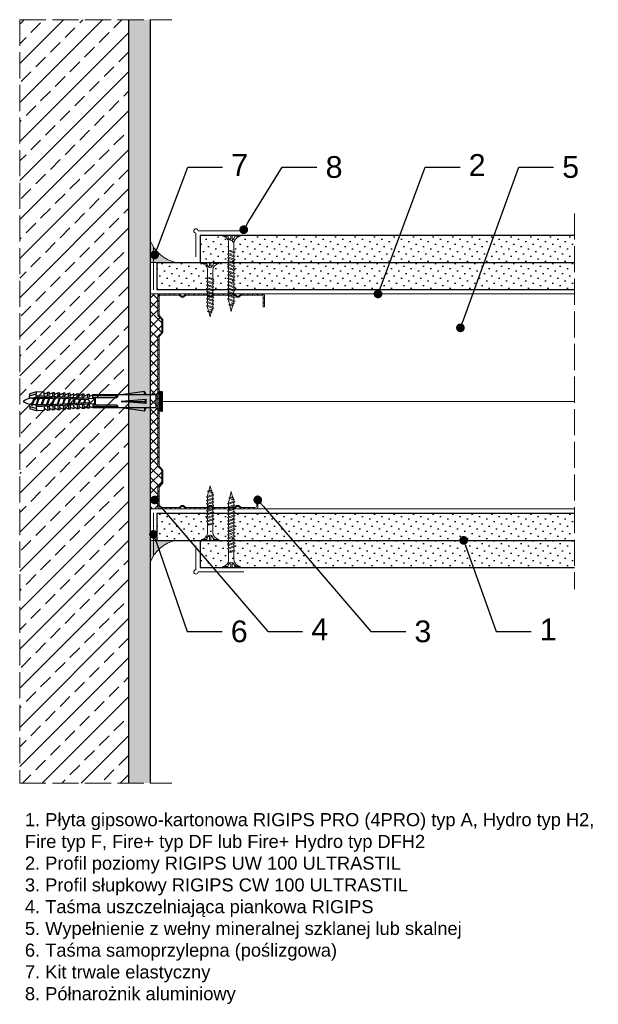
# Model space of a CAD drawing. Header units: millimetres. Extents: x 1535 to 2831, y 761 to 1215.
# Tile 3 of 3: x 2565 to 2831, y 763 to 1215. Entities that reach past the tile are written whole.
import ezdxf
from ezdxf import colors
from ezdxf.entities.mleader import LeaderData, LeaderLine
from ezdxf.math import Vec2, Vec3

# ---------------------------------------------------------------- set-up
doc = ezdxf.new("R2010")
doc.units = ezdxf.units.MM
doc.linetypes.add('ACAD_ISO02W100', pattern=[15, 12, -3])
for name, color, linetype, lineweight in [('_ISOVER WELNA', 7, 'BATTING', 9), ('_RIGIPS AKCESORIA', 7, 'Continuous', 18), ('_RIGIPS G-K', 7, 'Continuous', 25), ('_RIGIPS PROFIL', 7, 'Continuous', 18), ('KRESKOWANIE', 7, 'Continuous', 9), ('OPISY', 7, 'Continuous', 9), ('PRZERYWANA', 7, 'ACAD_ISO02W100', 9)]:
    doc.layers.add(name, color=color, linetype=linetype, lineweight=lineweight)
doc.styles.get("Standard").update_dxf_attribs({"font": 'arial.ttf'})
doc.linetypes.add('BATTING', pattern='A,0.00254,-2.54,[134,ltypeshp.shx,S=2.54,R=0,X=-2.54,Y=0],-5.08,[134,ltypeshp.shx,S=2.54,R=180,X=2.54,Y=0],-2.54', length=10.16254)
pattern_1 = [(225, (324.462, 0.9), (1.122532, -3.367596), [0, -3.175])]
pattern_2 = [(225, (324.462, -0.9), (1.122532, -3.367596), [0, -3.175])]

# ---------------------------------------------------------------- blocks, each defined once
blk = doc.blocks.new('CW 100 ULTRASTIL')
h = blk.add_hatch()
h.set_pattern_fill('ANSI31', color=256, scale=0.5, style=0)
h.paths.add_polyline_path([(179.46, 109.85, -0.198912), (179.6, 110.2), (181.11, 111.71, 0.198912), (181.26, 112.06), (181.26, 117.65, 0.198912), (181.11, 118), (179.6, 119.51, -0.198912), (179.46, 119.86), (179.46, 128.31, -0.414214), (180.26, 129.11), (188.58, 129.11, -0.198912), (188.93, 128.96), (189.64, 128.25, 0.198912), (189.99, 128.11), (190.58, 128.11, 0.198912), (190.93, 128.25), (191.64, 128.96, -0.198912), (191.99, 129.11), (201.28, 129.11, -0.198912), (201.63, 128.96), (202.34, 128.25, 0.198912), (202.69, 128.11), (203.28, 128.11, 0.198912), (203.63, 128.25), (204.34, 128.96, -0.198912), (204.69, 129.11), (213.98, 129.11, -0.198912), (214.33, 128.96), (215.04, 128.25, 0.198912), (215.39, 128.11), (215.98, 128.11, 0.198912), (216.33, 128.25), (217.04, 128.96, -0.198912), (217.39, 129.11), (226.56, 129.11, -0.414214), (227.36, 128.31), (227.36, 123.66), (227.91, 123.66), (227.91, 128.86, 0.414214), (227.11, 129.66), (217.39, 129.66, 0.198912), (217.04, 129.51), (216.33, 128.8, -0.198912), (215.98, 128.66), (215.39, 128.66, -0.198912), (215.04, 128.8), (214.33, 129.51, 0.198912), (213.98, 129.66), (204.69, 129.66, 0.198912), (204.34, 129.51), (203.63, 128.8, -0.198912), (203.28, 128.66), (202.69, 128.66, -0.198912), (202.34, 128.8), (201.63, 129.51, 0.198912), (201.28, 129.66), (191.99, 129.66, 0.198912), (191.64, 129.51), (190.93, 128.8, -0.198912), (190.58, 128.66), (189.99, 128.66, -0.198912), (189.64, 128.8), (188.93, 129.51, 0.198912), (188.58, 129.66), (179.71, 129.66, 0.414214), (178.91, 128.86), (178.91, 119.86, 0.198912), (179.05, 119.51), (180.56, 118, -0.198912), (180.71, 117.65), (180.71, 112.06, -0.198912), (180.56, 111.71), (179.05, 110.2, 0.198912), (178.91, 109.85), (178.91, 50.66, 0.198912), (179.05, 50.31), (180.56, 48.8, -0.198912), (180.71, 48.45), (180.71, 42.86, -0.198912), (180.56, 42.51), (179.05, 41, 0.198912), (178.91, 40.65), (178.91, 31.66, 0.414214), (179.71, 30.86), (188.58, 30.86, 0.198912), (188.93, 31), (189.64, 31.71, -0.198912), (189.99, 31.86), (190.58, 31.86, -0.198912), (190.93, 31.71), (191.64, 31, 0.198912), (191.99, 30.86), (201.28, 30.86, 0.198912), (201.63, 31), (202.34, 31.71, -0.198912), (202.69, 31.86), (203.28, 31.86, -0.198912), (203.63, 31.71), (204.34, 31, 0.198912), (204.69, 30.86), (213.98, 30.86, 0.198912), (214.33, 31), (215.04, 31.71, -0.198912), (215.39, 31.86), (215.98, 31.86, -0.198912), (216.33, 31.71), (217.04, 31, 0.198912), (217.39, 30.86), (224.11, 30.86, 0.414214), (224.91, 31.66), (224.91, 36.86), (224.36, 36.86), (224.36, 32.21, -0.414214), (223.56, 31.41), (217.39, 31.41, -0.198912), (217.04, 31.55), (216.33, 32.26, 0.198912), (215.98, 32.41), (215.39, 32.41, 0.198912), (215.04, 32.26), (214.33, 31.55, -0.198912), (213.98, 31.41), (204.69, 31.41, -0.198912), (204.34, 31.55), (203.63, 32.26, 0.198912), (203.28, 32.41), (202.69, 32.41, 0.198912), (202.34, 32.26), (201.63, 31.55, -0.198912), (201.28, 31.41), (191.99, 31.41, -0.198912), (191.64, 31.55), (190.93, 32.26, 0.198912), (190.58, 32.41), (189.99, 32.41, 0.198912), (189.64, 32.26), (188.93, 31.55, -0.198912), (188.58, 31.41), (180.26, 31.41, -0.414214), (179.46, 32.21), (179.46, 40.65, -0.198912), (179.6, 41), (181.11, 42.51, 0.198912), (181.26, 42.86), (181.26, 48.45, 0.198912), (181.11, 48.8), (179.6, 50.31, -0.198912), (179.46, 50.66)])
at = {"layer": '_RIGIPS PROFIL'}
for p, q in [((178.91, 128.86), (178.91, 119.86)), ((179.46, 128.31), (179.46, 119.86)), ((188.58, 129.66), (179.71, 129.66)), ((188.58, 129.11), (180.26, 129.11)), ((188.93, 129.51), (189.64, 128.8)), ((188.93, 128.96), (189.64, 128.25)), ((190.58, 128.66), (189.99, 128.66)), ((190.58, 128.11), (189.99, 128.11)), ((191.64, 129.51), (190.93, 128.8)), ((191.64, 128.96), (190.93, 128.25)), ((201.28, 129.66), (191.99, 129.66)), ((201.28, 129.11), (191.99, 129.11)), ((201.63, 129.51), (202.34, 128.8)), ((201.63, 128.96), (202.34, 128.25)), ((203.28, 128.66), (202.69, 128.66)), ((203.28, 128.11), (202.69, 128.11)), ((204.34, 129.51), (203.63, 128.8)), ((204.34, 128.96), (203.63, 128.25)), ((204.69, 129.66), (213.98, 129.66)), ((204.69, 129.11), (213.98, 129.11)), ((214.33, 129.51), (215.04, 128.8)), ((214.33, 128.96), (215.04, 128.25)), ((215.98, 128.66), (215.39, 128.66)), ((215.98, 128.11), (215.39, 128.11)), ((217.04, 129.51), (216.33, 128.8)), ((217.04, 128.96), (216.33, 128.25)), ((227.11, 129.66), (217.39, 129.66)), ((226.56, 129.11), (217.39, 129.11)), ((227.36, 123.66), (227.36, 128.31)), ((227.91, 123.66), (227.91, 128.86)), ((227.36, 123.66), (227.91, 123.66)), ((180.56, 118), (179.05, 119.51)), ((181.11, 118), (179.6, 119.51)), ((180.71, 117.65), (180.71, 112.06)), ((181.26, 117.65), (181.26, 112.06)), ((178.91, 109.85), (178.91, 50.66)), ((180.56, 111.71), (179.05, 110.2)), ((179.46, 109.85), (179.46, 50.66)), ((181.11, 111.71), (179.6, 110.2)), ((180.56, 48.8), (179.05, 50.31)), ((181.11, 48.8), (179.6, 50.31)), ((180.71, 42.86), (180.71, 48.45)), ((181.26, 42.86), (181.26, 48.45)), ((180.56, 42.51), (179.05, 41)), ((181.11, 42.51), (179.6, 41)), ((178.91, 31.66), (178.91, 40.65)), ((179.46, 32.21), (179.46, 40.65)), ((224.36, 36.86), (224.36, 32.21)), ((224.36, 36.86), (224.91, 36.86)), ((224.91, 36.86), (224.91, 31.66)), ((188.93, 31.55), (189.64, 32.26)), ((188.93, 31), (189.64, 31.71)), ((190.58, 32.41), (189.99, 32.41)), ((190.58, 31.86), (189.99, 31.86)), ((191.64, 31.55), (190.93, 32.26)), ((191.64, 31), (190.93, 31.71)), ((201.63, 31.55), (202.34, 32.26)), ((201.63, 31), (202.34, 31.71)), ((203.28, 32.41), (202.69, 32.41)), ((203.28, 31.86), (202.69, 31.86)), ((204.34, 31.55), (203.63, 32.26)), ((204.34, 31), (203.63, 31.71)), ((214.33, 31.55), (215.04, 32.26)), ((214.33, 31), (215.04, 31.71)), ((215.98, 32.41), (215.39, 32.41)), ((215.98, 31.86), (215.39, 31.86)), ((217.04, 31.55), (216.33, 32.26)), ((217.04, 31), (216.33, 31.71)), ((188.58, 30.86), (179.71, 30.86)), ((188.58, 31.41), (180.26, 31.41)), ((201.28, 31.41), (191.99, 31.41)), ((201.28, 30.86), (191.99, 30.86)), ((204.69, 31.41), (213.98, 31.41)), ((204.69, 30.86), (213.98, 30.86)), ((223.56, 31.41), (217.39, 31.41)), ((224.11, 30.86), (217.39, 30.86))]:
    blk.add_line(p, q, dxfattribs=at)
for centre, radius, start, end in [((179.71, 128.86), 0.8, 90, 180), ((180.26, 128.31), 0.8, 90, 180), ((188.58, 129.16), 0.5, 45, 90), ((188.58, 128.61), 0.5, 45, 90), ((189.99, 129.16), 0.5, 225, 270), ((189.99, 128.61), 0.5, 225, 270), ((190.58, 129.16), 0.5, 270, 315), ((190.58, 128.61), 0.5, 270, 315), ((191.99, 129.16), 0.5, 90, 135), ((191.99, 128.61), 0.5, 90, 135), ((201.28, 129.16), 0.5, 45, 90), ((201.28, 128.61), 0.5, 45, 90), ((202.69, 129.16), 0.5, 225, 270), ((202.69, 128.61), 0.5, 225, 270), ((203.28, 129.16), 0.5, 270, 315), ((203.28, 128.61), 0.5, 270, 315), ((204.69, 129.16), 0.5, 90, 135), ((204.69, 128.61), 0.5, 90, 135), ((213.98, 129.16), 0.5, 45, 90), ((213.98, 128.61), 0.5, 45, 90), ((215.39, 129.16), 0.5, 225, 270), ((215.39, 128.61), 0.5, 225, 270), ((215.98, 129.16), 0.5, 270, 315), ((215.98, 128.61), 0.5, 270, 315), ((217.39, 129.16), 0.5, 90, 135), ((217.39, 128.61), 0.5, 90, 135), ((226.56, 128.31), 0.8, 0, 90), ((227.11, 128.86), 0.8, 0, 90), ((179.41, 119.86), 0.5, 180, 225), ((179.96, 119.86), 0.5, 180, 225), ((180.21, 117.65), 0.5, 0, 45), ((180.76, 117.65), 0.5, 0, 45), ((179.41, 109.85), 0.5, 135, 180), ((179.96, 109.85), 0.5, 135, 180), ((180.21, 112.06), 0.5, 315, 0), ((180.76, 112.06), 0.5, 315, 0), ((179.41, 50.66), 0.5, 180, 225), ((179.96, 50.66), 0.5, 180, 225), ((180.21, 48.45), 0.5, 0, 45), ((180.76, 48.45), 0.5, 0, 45), ((179.41, 40.65), 0.5, 135, 180), ((179.96, 40.65), 0.5, 135, 180), ((180.21, 42.86), 0.5, 315, 0), ((180.76, 42.86), 0.5, 315, 0), ((180.26, 32.21), 0.8, 180, 270), ((189.99, 31.91), 0.5, 90, 135), ((189.99, 31.36), 0.5, 90, 135), ((190.58, 31.91), 0.5, 45, 90), ((190.58, 31.36), 0.5, 45, 90), ((202.69, 31.91), 0.5, 90, 135), ((202.69, 31.36), 0.5, 90, 135), ((203.28, 31.91), 0.5, 45, 90), ((203.28, 31.36), 0.5, 45, 90), ((215.39, 31.91), 0.5, 90, 135), ((215.39, 31.36), 0.5, 90, 135), ((215.98, 31.91), 0.5, 45, 90), ((215.98, 31.36), 0.5, 45, 90), ((223.56, 32.21), 0.8, 270, 0), ((179.71, 31.66), 0.8, 180, 270), ((188.58, 31.91), 0.5, 270, 315), ((188.58, 31.36), 0.5, 270, 315), ((191.99, 31.91), 0.5, 225, 270), ((191.99, 31.36), 0.5, 225, 270), ((201.28, 31.91), 0.5, 270, 315), ((201.28, 31.36), 0.5, 270, 315), ((204.69, 31.91), 0.5, 225, 270), ((204.69, 31.36), 0.5, 225, 270), ((213.98, 31.91), 0.5, 270, 315), ((213.98, 31.36), 0.5, 270, 315), ((217.39, 31.91), 0.5, 225, 270), ((217.39, 31.36), 0.5, 225, 270), ((224.11, 31.66), 0.8, 270, 0)]:
    blk.add_arc(centre, radius, start, end, dxfattribs=at)
blk = doc.blocks.new('kolek rozprezny komplet 60')
for p, q in [((390.66, 217.01), (390.76, 218.91)), ((393.75, 218.75), (390.71, 217.96)), ((393.81, 219.85), (390.76, 218.91)), ((392.67, 216.95), (393.04, 217.45)), ((393.07, 216.95), (393.04, 217.45)), ((393.68, 217.35), (393.81, 219.85)), ((417.38, 216.11), (393.68, 217.35)), ((420.47, 216.55), (393.71, 217.95)), ((397.41, 219.66), (393.81, 219.85)), ((397.31, 217.76), (397.41, 219.66)), ((397.67, 217.14), (397.71, 217.74)), ((399, 219.58), (397.82, 218.98)), ((398.47, 217.1), (398.5, 217.7)), ((398.9, 217.68), (399, 219.58)), ((399.8, 219.54), (399, 219.58)), ((399.7, 217.64), (399.8, 219.54)), ((400.07, 217.02), (400.1, 217.62)), ((401.4, 219.45), (400.22, 218.85)), ((400.87, 216.98), (400.9, 217.58)), ((401.3, 217.56), (401.4, 219.45)), ((402.2, 219.41), (401.4, 219.45)), ((402.1, 217.51), (402.2, 219.41)), ((402.47, 216.89), (402.5, 217.49)), ((403.8, 219.33), (402.61, 218.72)), ((403.27, 216.85), (403.3, 217.45)), ((403.7, 217.43), (403.8, 219.33)), ((404.6, 219.29), (403.8, 219.33)), ((404.5, 217.39), (404.6, 219.29)), ((404.86, 216.77), (404.9, 217.37)), ((406.19, 219.2), (405.01, 218.6)), ((405.66, 216.73), (405.69, 217.32)), ((406.09, 217.3), (406.19, 219.2)), ((406.99, 219.16), (406.19, 219.2)), ((406.89, 217.26), (406.99, 219.16)), ((408.59, 219.08), (407.41, 218.47)), ((408.49, 217.18), (408.59, 219.08)), ((409.39, 219.03), (408.59, 219.08)), ((409.29, 217.14), (409.39, 219.03)), ((410.99, 218.95), (409.8, 218.35)), ((410.89, 217.05), (410.99, 218.95)), ((412.59, 218.87), (411.4, 218.26)), ((412.49, 216.97), (412.59, 218.87)), ((413.38, 218.82), (412.59, 218.87)), ((413.28, 216.93), (413.38, 218.82)), ((414.98, 218.74), (413.8, 218.14)), ((414.88, 216.84), (414.98, 218.74)), ((415.78, 218.7), (414.98, 218.74)), ((415.68, 216.8), (415.78, 218.7)), ((417.38, 218.62), (416.2, 218.01)), ((417.28, 216.72), (417.38, 218.62)), ((418.18, 218.57), (417.38, 218.62)), ((418.08, 216.68), (418.18, 218.57)), ((419.78, 218.49), (418.59, 217.89)), ((419.68, 216.59), (419.78, 218.49)), ((431.37, 217.95), (419.75, 217.95)), ((448.67, 218.45), (419.77, 218.45)), ((443.47, 219.95), (432.8, 218.45)), ((443.47, 218.45), (443.47, 219.95)), ((443.47, 219.95), (444.34, 218.45)), ((450.17, 219.95), (448.67, 218.45)), ((448.67, 218.45), (448.67, 212.45)), ((450.17, 219.95), (450.17, 210.95)), ((450.67, 219.95), (450.17, 219.95)), ((450.67, 219.95), (450.67, 210.95)), ((450.67, 219.35), (451.17, 219.95)), ((451.17, 219.95), (451.67, 219.95)), ((451.17, 219.95), (451.17, 210.95)), ((451.67, 219.95), (451.67, 210.95)), ((393.15, 216.88), (390.66, 217.01)), ((393.15, 214.02), (390.66, 213.89)), ((390.66, 213.89), (390.76, 211.99)), ((393.75, 212.15), (390.71, 212.94)), ((391.67, 216.95), (392.67, 216.95)), ((392.67, 216.95), (391.67, 213.95)), ((391.67, 213.95), (391.71, 213.45)), ((391.71, 213.45), (392.07, 213.95)), ((392.67, 216.95), (392.07, 213.95)), ((393.07, 216.95), (392.07, 213.95)), ((392.07, 213.95), (393.67, 213.95)), ((393.07, 216.95), (394.67, 216.95)), ((394.67, 216.95), (393.67, 213.95)), ((393.67, 213.95), (393.7, 213.55)), ((417.38, 214.79), (393.68, 213.55)), ((393.68, 213.55), (393.81, 211.05)), ((420.47, 214.35), (393.71, 212.95)), ((393.78, 213.55), (394.07, 213.95)), ((394.67, 216.95), (394.07, 213.95)), ((395.07, 216.95), (394.07, 213.95)), ((394.07, 213.95), (396.07, 213.95)), ((394.67, 216.95), (394.92, 217.29)), ((395.07, 216.95), (395.05, 217.28)), ((395.07, 216.95), (397.07, 216.95)), ((397.07, 216.95), (396.07, 213.95)), ((396.07, 213.95), (396.09, 213.67)), ((396.28, 213.68), (396.47, 213.95)), ((397.07, 216.95), (396.47, 213.95)), ((397.47, 216.95), (396.47, 213.95)), ((396.47, 213.95), (398.47, 213.95)), ((397.07, 216.95), (397.23, 217.17)), ((397.31, 213.14), (397.41, 211.24)), ((397.47, 216.95), (397.46, 217.16)), ((397.47, 216.95), (399.47, 216.95)), ((397.67, 213.76), (397.71, 213.16)), ((399.47, 216.95), (398.47, 213.95)), ((398.47, 213.95), (398.48, 213.8)), ((398.47, 213.8), (398.5, 213.2)), ((398.77, 213.81), (398.87, 213.95)), ((399.47, 216.95), (398.87, 213.95)), ((399.87, 216.95), (398.87, 213.95)), ((398.87, 213.95), (400.87, 213.95)), ((398.9, 213.22), (399, 211.32)), ((399.47, 216.95), (399.55, 217.05)), ((399.7, 213.26), (399.8, 211.36)), ((399.87, 216.95), (399.87, 217.03)), ((399.87, 216.95), (401.38, 216.95)), ((400.07, 213.88), (400.1, 213.28)), ((401.87, 216.92), (400.87, 213.95)), ((400.87, 213.95), (400.88, 213.92)), ((400.87, 213.92), (400.9, 213.32)), ((401.87, 216.92), (401.27, 213.95)), ((402.26, 216.9), (401.27, 213.95)), ((401.27, 213.95), (401.38, 213.95)), ((401.27, 213.94), (401.27, 213.95)), ((401.3, 213.35), (401.4, 211.45)), ((402.1, 213.39), (402.2, 211.49)), ((402.47, 214.01), (402.5, 213.41)), ((403.27, 214.05), (403.3, 213.45)), ((404.22, 216.8), (403.31, 214.05)), ((404.24, 216.8), (403.7, 214.07)), ((403.7, 213.47), (403.8, 211.57)), ((404.62, 216.78), (403.72, 214.07)), ((404.5, 213.51), (404.6, 211.62)), ((404.86, 214.13), (404.9, 213.53)), ((405.66, 214.17), (405.69, 213.58)), ((406.58, 216.68), (405.75, 214.18)), ((406.09, 213.6), (406.19, 211.7)), ((406.62, 216.68), (406.12, 214.2)), ((406.98, 216.66), (406.16, 214.2)), ((406.89, 213.64), (406.99, 211.74)), ((407.26, 216.64), (407.29, 217.24)), ((407.26, 214.26), (407.29, 213.66)), ((408.06, 216.6), (408.09, 217.2)), ((408.06, 214.3), (408.09, 213.7)), ((408.94, 216.55), (408.19, 214.31)), ((408.49, 213.72), (408.59, 211.82)), ((408.99, 216.55), (408.55, 214.33)), ((409.34, 216.53), (408.6, 214.33)), ((409.29, 213.76), (409.39, 211.87)), ((409.66, 216.52), (409.69, 217.12)), ((409.66, 214.38), (409.69, 213.79)), ((410.46, 216.47), (410.49, 217.07)), ((410.46, 214.43), (410.49, 213.83)), ((411.3, 216.43), (410.64, 214.44)), ((410.89, 213.85), (410.99, 211.95)), ((411.37, 216.43), (410.98, 214.45)), ((411.69, 216.41), (411.04, 214.46)), ((412.05, 216.39), (412.09, 216.99)), ((412.05, 214.51), (412.09, 213.91)), ((412.49, 213.93), (412.59, 212.03)), ((412.85, 216.35), (412.89, 216.95)), ((412.85, 214.55), (412.89, 213.95)), ((413.66, 216.31), (413.08, 214.56)), ((413.28, 213.97), (413.38, 212.08)), ((413.75, 216.3), (413.4, 214.58)), ((414.05, 216.29), (413.49, 214.58)), ((414.45, 216.27), (414.48, 216.86)), ((414.45, 214.64), (414.48, 214.04)), ((414.88, 214.06), (414.98, 212.16)), ((415.25, 216.22), (415.28, 216.82)), ((415.25, 214.68), (415.28, 214.08)), ((416.02, 216.18), (415.52, 214.69)), ((415.68, 214.1), (415.78, 212.2)), ((416.12, 216.18), (415.83, 214.71)), ((416.41, 216.16), (415.93, 214.71)), ((417.38, 212.29), (416.2, 212.89)), ((417.28, 214.18), (417.38, 212.29)), ((418.22, 215.58), (418.01, 214.95)), ((418.08, 214.22), (418.18, 212.33)), ((419.78, 212.41), (418.59, 213.01)), ((419.68, 214.31), (419.78, 212.41)), ((430.17, 217.15), (419.71, 217.15)), ((430.17, 213.75), (419.71, 213.75)), ((431.37, 212.95), (419.75, 212.95)), ((420.47, 217.15), (420.47, 213.75)), ((420.67, 217.15), (420.67, 213.75)), ((420.87, 217.15), (420.87, 213.75)), ((444.34, 216.37), (432.8, 215.45)), ((432.8, 215.45), (443.47, 215.45)), ((444.34, 214.53), (432.8, 215.45)), ((444.34, 216.37), (443.47, 215.45)), ((444.34, 214.53), (443.47, 215.45)), ((444.34, 214.53), (444.34, 216.37)), ((448.67, 216.95), (448.67, 213.95)), ((393.81, 211.05), (390.76, 211.99)), ((397.41, 211.24), (393.81, 211.05)), ((399, 211.32), (397.82, 211.93)), ((399.8, 211.36), (399, 211.32)), ((401.4, 211.45), (400.22, 212.05)), ((402.2, 211.49), (401.4, 211.45)), ((403.8, 211.57), (402.61, 212.18)), ((404.6, 211.62), (403.8, 211.57)), ((406.19, 211.7), (405.01, 212.3)), ((406.99, 211.74), (406.19, 211.7)), ((408.59, 211.82), (407.41, 212.43)), ((409.39, 211.87), (408.59, 211.82)), ((410.99, 211.95), (409.8, 212.55)), ((412.59, 212.03), (411.4, 212.64)), ((413.38, 212.08), (412.59, 212.03)), ((414.98, 212.16), (413.8, 212.76)), ((415.78, 212.2), (414.98, 212.16)), ((418.18, 212.33), (417.38, 212.29)), ((448.67, 212.45), (419.77, 212.45)), ((443.47, 210.95), (432.8, 212.45)), ((443.47, 212.45), (443.47, 210.95)), ((443.47, 210.95), (444.34, 212.45)), ((450.17, 210.95), (448.67, 212.45)), ((450.67, 210.95), (450.17, 210.95)), ((450.67, 211.55), (451.17, 210.95)), ((451.17, 210.95), (451.67, 210.95))]:
    blk.add_line(p, q)
for centre, radius, start, end in [((393.65, 216.85), 0.5, 87, 177), ((397.68, 219.24), 0.3, 177, 297), ((400.08, 219.12), 0.3, 177, 297), ((402.48, 218.99), 0.3, 177, 297), ((404.87, 218.87), 0.3, 177, 297), ((407.27, 218.74), 0.3, 177, 297), ((409.67, 218.61), 0.3, 177, 297), ((411.27, 218.53), 0.3, 177, 297), ((413.66, 218.41), 0.3, 177, 297), ((416.06, 218.28), 0.3, 177, 297), ((418.46, 218.15), 0.3, 177, 297), ((422.67, 216.95), 1, 90, 168.463), ((430.17, 218.45), 1.3, 270, 0), ((393.41, 206.24), 10.85, 99.2038, 121.9083), ((393.41, 224.66), 10.85, 238.0917, 260.7962), ((393.65, 214.05), 0.5, 183, 273), ((413.66, 212.5), 0.3, 63, 183), ((416.06, 212.62), 0.3, 63, 183), ((417.55, 215.45), 0.682, 255.8604, 104.1386), ((418.46, 212.75), 0.3, 63, 183), ((422.67, 213.95), 1, 191.537, 270), ((430.17, 212.45), 1.3, 0, 90), ((397.68, 211.66), 0.3, 63, 183), ((400.08, 211.78), 0.3, 63, 183), ((402.48, 211.91), 0.3, 63, 183), ((404.87, 212.03), 0.3, 63, 183), ((407.27, 212.16), 0.3, 63, 183), ((409.67, 212.29), 0.3, 63, 183), ((411.27, 212.37), 0.3, 63, 183)]:
    blk.add_arc(centre, radius, start, end)
blk = doc.blocks.new('TN 25')
at = {"layer": '_RIGIPS AKCESORIA'}
for p, q in [((0, -0.84), (0, 7.16)), ((0, 7.16), (0.46, 7.16)), ((0.46, 4.78), (0, 4.78)), ((0.46, 7.16), (0.46, 4.78)), ((8.47, 4.46), (8.79, 5)), ((8.79, 5), (9.93, 2.01)), ((10.1, 4.46), (10.41, 5)), ((10.41, 5), (11.56, 2.01)), ((11.67, 4.46), (11.99, 5)), ((11.99, 5), (13.14, 2.01)), ((13.21, 4.46), (13.52, 5)), ((13.52, 5), (14.67, 2.01)), ((14.8, 4.46), (15.12, 5)), ((15.12, 5), (16.26, 2.01)), ((16.42, 4.46), (16.73, 5)), ((16.73, 5), (17.88, 2.01)), ((17.99, 4.46), (18.31, 5)), ((18.31, 5), (19.45, 2.01)), ((19.68, 4.46), (20, 5)), ((20, 5), (21.14, 2.01)), ((0, 3.5), (1.77, 3.5)), ((0, 2.83), (1.77, 2.83)), ((0.46, 1.64), (0, 1.64)), ((0.46, -0.84), (0.46, 1.64)), ((1.77, 3.5), (1.77, 4.2)), ((1.77, 2.83), (1.77, 2.18)), ((3.02, 4.46), (8.47, 4.46)), ((7.49, 2.01), (3.55, 2.01)), ((7.12, 4.46), (7.12, 3.18)), ((8.03, 2.01), (7.12, 4.46)), ((7.12, 3.18), (7.65, 1.53)), ((7.65, 1.53), (8.03, 2.01)), ((9.41, 2.01), (8.03, 2.01)), ((9.61, 1.51), (8.47, 4.46)), ((9, 4.46), (10.1, 4.46)), ((9.93, 2.01), (9.61, 1.51)), ((11.04, 2.01), (9.93, 2.01)), ((11.23, 1.51), (10.1, 4.46)), ((10.62, 4.46), (11.67, 4.46)), ((11.56, 2.01), (11.23, 1.51)), ((12.61, 2.01), (11.56, 2.01)), ((12.81, 1.51), (11.67, 4.46)), ((12.2, 4.46), (13.21, 4.46)), ((13.14, 2.01), (12.81, 1.51)), ((14.15, 2.01), (13.14, 2.01)), ((14.34, 1.51), (13.21, 4.46)), ((13.73, 4.46), (14.8, 4.46)), ((14.67, 2.01), (14.34, 1.51)), ((15.74, 2.01), (14.67, 2.01)), ((15.94, 1.51), (14.8, 4.46)), ((15.33, 4.46), (16.42, 4.46)), ((16.26, 2.01), (15.94, 1.51)), ((17.36, 2.01), (16.26, 2.01)), ((17.55, 1.51), (16.42, 4.46)), ((16.94, 4.46), (17.99, 4.46)), ((17.88, 2.01), (17.55, 1.51)), ((18.93, 2.01), (17.88, 2.01)), ((19.13, 1.51), (17.99, 4.46)), ((18.52, 4.46), (19.68, 4.46)), ((19.45, 2.01), (19.13, 1.51)), ((19.45, 2.01), (20.62, 2.01)), ((20.82, 1.51), (19.68, 4.46)), ((20.21, 4.46), (20.7, 4.46)), ((20.7, 4.46), (22.28, 3.98)), ((21.14, 2.01), (20.82, 1.51)), ((21.14, 2.01), (21.81, 2.12)), ((21.85, 1.83), (21.67, 3.28)), ((21.67, 3.28), (22.14, 2.4)), ((22.14, 2.4), (21.85, 1.83)), ((22.7, 2.36), (22.14, 2.4)), ((22.28, 3.98), (22.56, 4.37)), ((22.7, 2.36), (22.28, 3.98)), ((22.56, 4.37), (23.03, 2.71)), ((23.03, 2.71), (22.7, 2.36)), ((22.71, 3.85), (25, 3.24)), ((25, 3.24), (23.03, 2.71)), ((0, -0.84), (0.46, -0.84))]:
    blk.add_line(p, q, dxfattribs=at)
for centre, major_axis, ratio, start_param, end_param in [((3.09, 7.67), (0.17, 3.2), 0.826134, 1.773653, 3.180586), ((-0.04, 0.9), (0, 3.93), 0.848176, -0.720942, -0.151112), ((3.37, -1.57), (0.28, 3.57), 0.832181, 0.035984, 1.430787), ((-2.73, 15.91), (0, 14.76), 0.848176, 3.399396, 3.475072), ((0.59, 4.62), (0, 2.81), 0.848176, 3.475072, 3.862535), ((1.66, 3.18), (0, 0.895), 0.848176, -1.552777, -0.720942), ((1.66, 3.18), (0, 0.895), 0.848176, 3.862535, 4.730408)]:
    blk.add_ellipse(centre, major_axis=major_axis, ratio=ratio, start_param=start_param, end_param=end_param, dxfattribs=at)
blk = doc.blocks.new('TN 35')
at = {"layer": '_RIGIPS AKCESORIA'}
for p, q in [((0, -0.84), (0, 7.16)), ((0, 7.16), (0.46, 7.16)), ((0.46, 4.78), (0, 4.78)), ((0.46, 7.16), (0.46, 4.78)), ((8.47, 4.46), (8.79, 5)), ((8.79, 5), (9.93, 2.01)), ((10.1, 4.46), (10.41, 5)), ((10.41, 5), (11.56, 2.01)), ((11.67, 4.46), (11.99, 5)), ((11.99, 5), (13.14, 2.01)), ((13.21, 4.46), (13.52, 5)), ((13.52, 5), (14.67, 2.01)), ((14.8, 4.46), (15.12, 5)), ((15.12, 5), (16.26, 2.01)), ((16.42, 4.46), (16.73, 5)), ((16.73, 5), (17.88, 2.01)), ((17.99, 4.46), (18.31, 5)), ((18.31, 5), (19.45, 2.01)), ((19.57, 4.46), (19.88, 5)), ((19.88, 5), (21.03, 2.01)), ((21.14, 4.46), (21.46, 5)), ((21.46, 5), (22.6, 2.01)), ((22.72, 4.46), (23.03, 5)), ((23.03, 5), (24.18, 2.01)), ((24.29, 4.46), (24.61, 5)), ((24.61, 5), (25.75, 2.01)), ((25.87, 4.46), (26.18, 5)), ((26.18, 5), (27.33, 2.01)), ((27.44, 4.46), (27.76, 5)), ((27.76, 5), (28.9, 2.01)), ((29.13, 4.46), (29.45, 5)), ((29.45, 5), (30.59, 2.01)), ((0, 3.5), (1.77, 3.5)), ((0, 2.83), (1.77, 2.83)), ((0.46, 1.64), (0, 1.64)), ((0.46, -0.84), (0.46, 1.64)), ((1.77, 3.5), (1.77, 4.2)), ((1.77, 2.83), (1.77, 2.18)), ((3.02, 4.46), (8.47, 4.46)), ((7.49, 2.01), (3.55, 2.01)), ((7.12, 4.46), (7.12, 3.18)), ((8.03, 2.01), (7.12, 4.46)), ((7.12, 3.18), (7.65, 1.53)), ((7.65, 1.53), (8.03, 2.01)), ((9.41, 2.01), (8.03, 2.01)), ((9.61, 1.51), (8.47, 4.46)), ((9, 4.46), (10.1, 4.46)), ((9.93, 2.01), (9.61, 1.51)), ((11.04, 2.01), (9.93, 2.01)), ((11.23, 1.51), (10.1, 4.46)), ((10.62, 4.46), (11.67, 4.46)), ((11.56, 2.01), (11.23, 1.51)), ((12.61, 2.01), (11.56, 2.01)), ((12.81, 1.51), (11.67, 4.46)), ((12.2, 4.46), (13.21, 4.46)), ((13.14, 2.01), (12.81, 1.51)), ((14.15, 2.01), (13.14, 2.01)), ((14.34, 1.51), (13.21, 4.46)), ((13.73, 4.46), (14.8, 4.46)), ((14.67, 2.01), (14.34, 1.51)), ((15.74, 2.01), (14.67, 2.01)), ((15.94, 1.51), (14.8, 4.46)), ((15.33, 4.46), (16.42, 4.46)), ((16.26, 2.01), (15.94, 1.51)), ((17.36, 2.01), (16.26, 2.01)), ((17.55, 1.51), (16.42, 4.46)), ((16.94, 4.46), (17.99, 4.46)), ((17.88, 2.01), (17.55, 1.51)), ((18.93, 2.01), (17.84, 2.01)), ((19.13, 1.51), (17.99, 4.46)), ((18.52, 4.46), (19.57, 4.46)), ((19.45, 2.01), (19.13, 1.51)), ((20.51, 2.01), (19.41, 2.01)), ((20.7, 1.51), (19.57, 4.46)), ((20.09, 4.46), (21.14, 4.46)), ((21.03, 2.01), (20.7, 1.51)), ((22.08, 2.01), (20.99, 2.01)), ((22.28, 1.51), (21.14, 4.46)), ((21.67, 4.46), (22.72, 4.46)), ((22.6, 2.01), (22.28, 1.51)), ((23.66, 2.01), (22.56, 2.01)), ((23.85, 1.51), (22.72, 4.46)), ((23.24, 4.46), (24.29, 4.46)), ((24.18, 2.01), (23.85, 1.51)), ((25.23, 2.01), (24.14, 2.01)), ((25.43, 1.51), (24.29, 4.46)), ((24.81, 4.46), (25.87, 4.46)), ((25.75, 2.01), (25.43, 1.51)), ((26.81, 2.01), (25.71, 2.01)), ((27, 1.51), (25.87, 4.46)), ((26.39, 4.46), (27.44, 4.46)), ((27.33, 2.01), (27, 1.51)), ((28.38, 2.01), (27.33, 2.01)), ((28.58, 1.51), (27.44, 4.46)), ((27.96, 4.46), (29.13, 4.46)), ((28.9, 2.01), (28.58, 1.51)), ((28.9, 2.01), (30.07, 2.01)), ((30.27, 1.51), (29.13, 4.46)), ((29.65, 4.46), (30.15, 4.46)), ((30.15, 4.46), (31.73, 3.98)), ((30.59, 2.01), (30.27, 1.51)), ((30.59, 2.01), (31.26, 2.12)), ((31.3, 1.83), (31.12, 3.28)), ((31.12, 3.28), (31.59, 2.4)), ((31.59, 2.4), (31.3, 1.83)), ((32.15, 2.36), (31.59, 2.4)), ((31.73, 3.98), (32.01, 4.37)), ((32.15, 2.36), (31.73, 3.98)), ((32.01, 4.37), (32.48, 2.71)), ((32.48, 2.71), (32.15, 2.36)), ((32.16, 3.85), (35, 3.24)), ((35, 3.24), (32.48, 2.71)), ((0, -0.84), (0.46, -0.84))]:
    blk.add_line(p, q, dxfattribs=at)
for centre, major_axis, ratio, start_param, end_param in [((3.09, 7.67), (0.17, 3.2), 0.826134, 1.773653, 3.180586), ((-0.04, 0.9), (0, 3.93), 0.848176, -0.720942, -0.151112), ((3.37, -1.57), (0.28, 3.57), 0.832181, 0.035984, 1.430787), ((-2.73, 15.91), (0, 14.76), 0.848176, 3.399396, 3.475072), ((0.59, 4.62), (0, 2.81), 0.848176, 3.475072, 3.862535), ((1.66, 3.18), (0, 0.895), 0.848176, -1.552777, -0.720942), ((1.66, 3.18), (0, 0.895), 0.848176, 3.862535, 4.730408)]:
    blk.add_ellipse(centre, major_axis=major_axis, ratio=ratio, start_param=start_param, end_param=end_param, dxfattribs=at)
blk = doc.blocks.new('polnaroznik')
at = {"layer": '_RIGIPS AKCESORIA'}
for p, q in [((429.5, 44.15), (429.5, 55.15)), ((430.5, 56.15), (451.5, 56.15))]:
    blk.add_line(p, q, dxfattribs=at)
blk.add_arc((429.5, 56.15), 1, 0, 270, dxfattribs=at)
blk = doc.blocks.new('_Dot')
at = {"color": 0, "linetype": 'ByBlock', "lineweight": -2}
blk.add_line((-0.5, 0), (-1, 0), dxfattribs=at)
at = {"color": 0, "linetype": 'ByBlock', "const_width": 0.5}
blk.add_lwpolyline([(-0.25, 0, 1), (0.25, 0, 1)], format="xyb", close=True, dxfattribs=at)

msp = doc.modelspace()

# ---------------------------------------------------------------- hatches: boundary and pattern name
at = {"layer": '_RIGIPS AKCESORIA'}
h = msp.add_hatch(dxfattribs=at)
h.set_pattern_fill('ANSI37', color=256, style=0)
h.set_pattern_definition([(45, (329.462, 0), (-2.245064, 2.245064), []), (135, (329.462, 0), (-2.245064, -2.245064), [])])
h.paths.add_polyline_path([(2628.17, 1069.48, -0.198912), (2628.31, 1069.83), (2629.82, 1071.34, 0.198912), (2629.97, 1071.69), (2629.97, 1077.28, 0.198912), (2629.82, 1077.63), (2628.31, 1079.14, -0.198912), (2628.17, 1079.49), (2628.17, 1088.48, -0.414214), (2628.97, 1089.28), (2624.67, 1089.28), (2624.67, 990.48), (2628.97, 990.48, -0.414214), (2628.17, 991.28), (2628.17, 1000.28, -0.198912), (2628.31, 1000.63), (2629.82, 1002.14, 0.198912), (2629.97, 1002.49), (2629.97, 1008.08, 0.198912), (2629.82, 1008.43), (2628.31, 1009.94, -0.198912), (2628.17, 1010.29)])
at = {"layer": '_RIGIPS G-K'}
h = msp.add_hatch(dxfattribs=at)
h.set_pattern_fill('DOTS', color=256, scale=2, angle=225, style=0)
h.set_pattern_definition(pattern_1)
h.paths.add_polyline_path([(2647.67, 1116.28), (2647.67, 1103.78), (2819.67, 1103.78), (2819.67, 1116.28)])
h = msp.add_hatch(dxfattribs=at)
h.set_pattern_fill('DOTS', color=256, scale=2, angle=225, style=0)
h.set_pattern_definition(pattern_1)
h.paths.add_polyline_path([(2819.67, 1103.78), (2627.67, 1103.78), (2627.67, 1091.28), (2819.67, 1091.28)])
h = msp.add_hatch(dxfattribs=at)
h.set_pattern_fill('DOTS', color=256, scale=2, angle=225, style=0)
h.set_pattern_definition(pattern_2)
h.paths.add_polyline_path([(2819.67, 988.48), (2627.67, 988.48), (2627.67, 975.98), (2819.67, 975.98)])
h = msp.add_hatch(dxfattribs=at)
h.set_pattern_fill('DOTS', color=256, scale=2, angle=225, style=0)
h.set_pattern_definition(pattern_2)
h.paths.add_polyline_path([(2647.67, 975.98), (2647.67, 963.48), (2819.67, 963.48), (2819.67, 975.98)])
at = {"layer": 'KRESKOWANIE'}
h = msp.add_hatch(dxfattribs=at)
h.set_pattern_fill('ANSI33', color=256, scale=2, angle=180, style=0)
h.set_pattern_definition([(225, (679.462, -384.568), (8.980256, -8.980256), []), (225, (670.482, -384.568), (8.980256, -8.980256), [6.35, -3.175])])
h.paths.add_polyline_path([(2614.67, 1215.38), (2564.67, 1215.38), (2564.67, 864.38), (2614.67, 864.38)])
h = msp.add_hatch(dxfattribs=at)
h.set_pattern_fill('AR-SAND', color=256, scale=0.1, style=0)
h.set_pattern_definition([(37.5, (329.462, 0), (-0.160003, 4.8941324), [0, -3.8608, 0, -4.318, 0, -4.1275]), (7.5, (329.462, 0), (4.495233, 7.168251), [0, -2.0828, 0, -3.4798, 0, -1.3335]), (327.5, (326.338, 0), (7.909924, 0.014372), [0, -1.27, 0, -4.572, 0, -5.969]), (317.5, (326.338, 0), (7.635565, 2.229293), [0, -0.635, 0, -2.9972, 0, -3.429])])
h.paths.add_polyline_path([(2624.67, 1215.38), (2614.67, 1215.38), (2614.67, 864.38), (2624.67, 864.38)])
for points in [[(2624.67, 1113.9), (2624.67, 1103.78), (2627.67, 1103.78), (2636.39, 1103.78, -0.254525)], [(2624.67, 965.86), (2624.67, 975.98), (2627.67, 975.98), (2636.39, 975.98, 0.254525)]]:
    msp.add_hatch(color=256, dxfattribs=at).paths.add_polyline_path(points)

# ---------------------------------------------------------------- linework, layer by layer
for p, q in [((2614.67, 1215.38), (2614.67, 864.38)), ((2624.67, 1215.38), (2624.67, 864.38))]:
    msp.add_line(p, q)
at = {"layer": '_ISOVER WELNA', "ltscale": 4.8}
msp.add_line((2819.67, 1039.88), (2628.72, 1039.88), dxfattribs=at)
at = {"layer": '_RIGIPS AKCESORIA'}
for p, q in [((2626.17, 1091.18), (2626.17, 1110.91)), ((2626.17, 988.58), (2626.17, 968.86))]:
    msp.add_line(p, q, dxfattribs=at)
at = {"layer": '_RIGIPS G-K'}
for p, q in [((2647.67, 1116.28), (2819.67, 1116.28)), ((2647.67, 1116.28), (2647.67, 1103.78)), ((2627.67, 1103.78), (2819.67, 1103.78)), ((2627.67, 1103.78), (2627.67, 1091.28)), ((2627.67, 1091.28), (2819.67, 1091.28)), ((2627.67, 988.48), (2819.67, 988.48)), ((2627.67, 988.48), (2627.67, 975.98)), ((2627.67, 975.98), (2819.67, 975.98)), ((2647.67, 975.98), (2647.67, 963.48)), ((2647.67, 963.48), (2819.67, 963.48))]:
    msp.add_line(p, q, dxfattribs=at)
at = {"layer": '_RIGIPS PROFIL'}
for p, q in [((2624.67, 1089.28), (2819.67, 1089.28)), ((2624.67, 990.48), (2819.67, 990.48))]:
    msp.add_line(p, q, dxfattribs=at)
at = {"layer": 'KRESKOWANIE'}
for p, q in [((2627.67, 1103.78), (2624.67, 1103.78)), ((2627.67, 975.98), (2624.67, 975.98))]:
    msp.add_line(p, q, dxfattribs=at)
for centre, start, end in [((2639.82, 1119.61), 200.6337, 257.7536), ((2639.82, 960.16), 102.2464, 159.3663)]:
    msp.add_arc(centre, 16.2, start, end, dxfattribs=at)
at = {"layer": 'PRZERYWANA'}
for p, q in [((2564.67, 1215.38), (2634.67, 1215.38)), ((2564.67, 1215.38), (2564.67, 864.38)), ((2819.67, 1126.28), (2819.67, 953.48)), ((2564.67, 864.38), (2634.67, 864.38))]:
    msp.add_line(p, q, dxfattribs=at)

# ---------------------------------------------------------------- block references
msp.add_blockref('kolek rozprezny komplet 60', (2178.54, 824.43))
at = {"layer": '_RIGIPS AKCESORIA'}
msp.add_blockref('polnaroznik', (2216.16, 1062.13), dxfattribs=at)
at = {"layer": '_RIGIPS AKCESORIA', "xscale": -1}
for name, p, rotation in [('TN 35', (2665.19, 1116.28), 90), ('TN 25', (2655.41, 1103.78), 90), ('polnaroznik', (2216.16, 1017.63), 180)]:
    msp.add_blockref(name, p, dxfattribs=dict(at, rotation=rotation))
at = {"layer": '_RIGIPS AKCESORIA', "rotation": 90}
for name, p in [('TN 25', (2655.41, 975.98)), ('TN 35', (2665.19, 963.48))]:
    msp.add_blockref(name, p, dxfattribs=at)
at = {"layer": '_RIGIPS PROFIL'}
msp.add_blockref('CW 100 ULTRASTIL', (2449.26, 959.63), dxfattribs=at)

# ---------------------------------------------------------------- texts
at = {"insert": (2567.08, 850.56), "char_height": 6, "width": 265.1555, "attachment_point": 1}
msp.add_mtext('1. Płyta gipsowo-kartonowa RIGIPS PRO (4PRO) typ A, Hydro typ H2, Fire typ F, Fire+ typ DF lub Fire+ Hydro typ DFH2\\P2. Profil poziomy RIGIPS UW 100 ULTRASTIL\\P3. Profil słupkowy RIGIPS CW 100 ULTRASTIL\\P4. Taśma uszczelniająca piankowa RIGIPS\\P5. Wypełnienie z wełny mineralnej szklanej lub skalnej\\P6. Taśma samoprzylepna (poślizgowa)\\P7. Kit trwale elastyczny\\P8. Półnarożnik aluminiowy', dxfattribs=at)

# ---------------------------------------------------------------- leaders
at = {"layer": 'OPISY'}
ml = msp.add_multileader_mtext('Standard', dxfattribs=at)
ml.set_content('7', color=256)
ml.set_leader_properties()
ml.set_arrow_properties(name='DOT')
ml.build(insert=Vec2(0, 0))
ctx = ml.context
ctx.base_point, ctx.char_height, ctx.landing_gap_size, ctx.plane_origin = Vec3(2657.9, 1147.57), 10, 4, Vec3(2465.31, 1291.23)
notes = []
notes.append((ctx, [(0, (1, 1, 0), (2641.9, 1147.57), (1, 0), 16, [(0, [(2626.71, 1107.23)], 0, [])])]))
ctx.mtext.insert, ctx.mtext.flow_direction = Vec3(2661.9, 1153.57), 5
ml = msp.add_multileader_mtext('Standard', dxfattribs=at)
ml.set_content('8', color=256)
ml.set_leader_properties()
ml.set_arrow_properties(name='DOT')
ml.build(insert=Vec2(0, 0))
ctx = ml.context
ctx.base_point, ctx.char_height, ctx.landing_gap_size, ctx.plane_origin = Vec3(2701.31, 1147.57), 10, 4, Vec3(2508.72, 1291.23)
notes.append((ctx, [(0, (1, 1, 0), (2685.31, 1147.57), (1, 0), 16, [(0, [(2667.67, 1118.83)], 0, [])])]))
ctx.mtext.insert, ctx.mtext.flow_direction = Vec3(2705.31, 1152.65), 5
ml = msp.add_multileader_mtext('Standard', dxfattribs=at)
ml.set_content('2', color=256)
ml.set_leader_properties()
ml.set_arrow_properties(name='DOT')
ml.build(insert=Vec2(0, 0))
ctx = ml.context
ctx.base_point, ctx.char_height, ctx.landing_gap_size, ctx.plane_origin = Vec3(2767.1, 1147.57), 10, 4, Vec3(2574.51, 1291.23)
notes.append((ctx, [(0, (1, 1, 0), (2751.1, 1147.57), (1, 0), 16, [(0, [(2729.39, 1089.28)], 0, [])])]))
ctx.mtext.insert, ctx.mtext.flow_direction = Vec3(2771.1, 1153.57), 5
ml = msp.add_multileader_mtext('Standard', dxfattribs=at)
ml.set_content('5', color=256)
ml.set_leader_properties()
ml.set_arrow_properties(name='DOT')
ml.build(insert=Vec2(0, 0))
ctx = ml.context
ctx.base_point, ctx.char_height, ctx.landing_gap_size, ctx.plane_origin = Vec3(2810.07, 1147.57), 10, 4, Vec3(2617.48, 1291.23)
notes.append((ctx, [(0, (1, 1, 0), (2794.07, 1147.57), (1, 0), 16, [(0, [(2767.29, 1073.69)], 0, [])])]))
ctx.mtext.insert, ctx.mtext.flow_direction = Vec3(2814.07, 1152.65), 5
ml = msp.add_multileader_mtext('Standard', dxfattribs=at)
ml.set_content('4', color=256)
ml.set_leader_properties()
ml.set_arrow_properties(name='DOT')
ml.build(insert=Vec2(0, 0))
ctx = ml.context
ctx.base_point, ctx.char_height, ctx.landing_gap_size, ctx.plane_origin = Vec3(2694.73, 934.05), 10, 4, Vec3(2471.49, 790.39)
notes.append((ctx, [(0, (1, 1, 0), (2678.73, 934.05), (1, 0), 16, [(0, [(2626.72, 994.56)], 0, [])])]))
ctx.mtext.insert, ctx.mtext.flow_direction = Vec3(2698.73, 940.05), 5
ml = msp.add_multileader_mtext('Standard', dxfattribs=at)
ml.set_content('3', color=256)
ml.set_leader_properties()
ml.set_arrow_properties(name='DOT')
ml.build(insert=Vec2(0, 0))
ctx = ml.context
ctx.base_point, ctx.char_height, ctx.landing_gap_size, ctx.plane_origin = Vec3(2742.13, 934.05), 10, 4, Vec3(2518.89, 790.39)
notes.append((ctx, [(0, (1, 1, 0), (2726.13, 934.05), (1, 0), 16, [(0, [(2674.12, 994.56)], 0, [])])]))
ctx.mtext.insert, ctx.mtext.flow_direction = Vec3(2746.13, 939.14), 5
ml = msp.add_multileader_mtext('Standard', dxfattribs=at)
ml.set_content('6', color=256)
ml.set_leader_properties()
ml.set_arrow_properties(name='DOT')
ml.build(insert=Vec2(0, 0))
ctx = ml.context
ctx.base_point, ctx.char_height, ctx.landing_gap_size, ctx.plane_origin = Vec3(2657.72, 934.05), 10, 4, Vec3(2465.13, 790.39)
notes.append((ctx, [(0, (1, 1, 0), (2641.72, 934.05), (1, 0), 16, [(0, [(2626.17, 978.72)], 0, [])])]))
ctx.mtext.insert, ctx.mtext.flow_direction = Vec3(2661.72, 939.14), 5
ml = msp.add_multileader_mtext('Standard', dxfattribs=at)
ml.set_content('1', color=256)
ml.set_leader_properties()
ml.set_arrow_properties(name='DOT')
ml.build(insert=Vec2(0, 0))
ctx = ml.context
ctx.base_point, ctx.char_height, ctx.landing_gap_size, ctx.plane_origin = Vec3(2799.77, 934.05), 10, 4, Vec3(2607.19, 790.39)
notes.append((ctx, [(0, (1, 1, 0), (2783.77, 934.05), (1, 0), 16, [(0, [(2768.75, 975.98)], 0, [])])]))
ctx.mtext.insert, ctx.mtext.flow_direction = Vec3(2803.77, 940.05), 5
for ctx, leaders in notes:
    for number, flags, end, landing, length, lines in leaders:
        leader = LeaderData()
        leader.index, (leader.has_last_leader_line, leader.has_dogleg_vector, leader.attachment_direction) = number, flags
        leader.last_leader_point, leader.dogleg_vector, leader.dogleg_length = Vec3(end), Vec3(landing), length
        for number, points, colour, breaks in lines:
            line = LeaderLine()
            line.index, line.vertices, line.color, line.breaks = number, Vec3.list(points), colors.encode_raw_color(colour), breaks
            leader.lines.append(line)
        ctx.leaders.append(leader)

doc.saveas('drawing.dxf')
